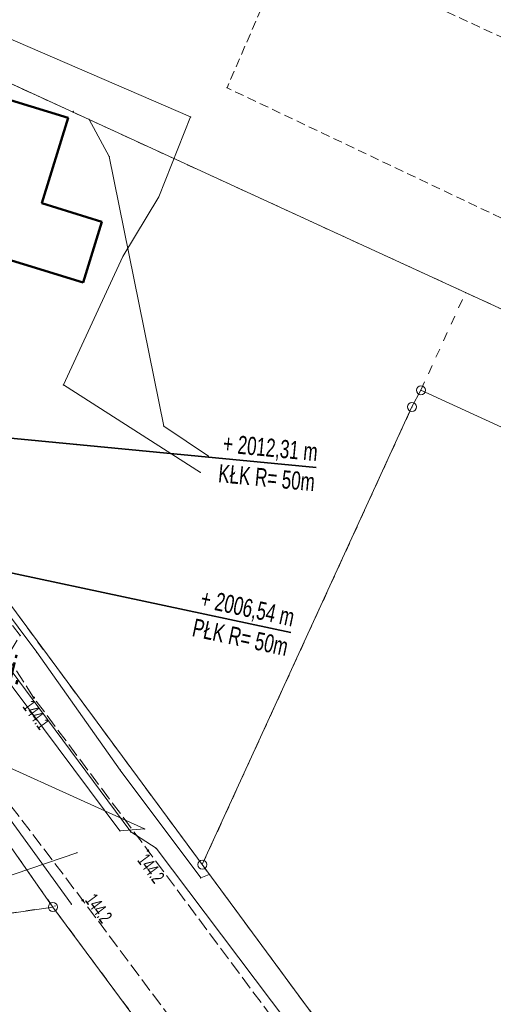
# Model space of a CAD drawing. Extents: x 6456700 to 6518119, y 5963420 to 5980059.
# Tile 144 of 256: x 6512178 to 6512205, y 5965685 to 5965740. Entities that reach past the tile are written whole.
import ezdxf
from ezdxf.enums import TextEntityAlignment as Align

# ---------------------------------------------------------------- set-up
doc = ezdxf.new("R2010")
doc.units = 0
doc.header["$MEASUREMENT"] = 0
for name, pattern in [('L_0_03', [1, 0.5, -0.5]), ('L_0_52', [1, 0.75, -0.25]), ('L_0_5A', [0.75, 0.5, -0.25])]:
    doc.linetypes.add(name, pattern=pattern)
doc.layers.get('0').update_dxf_attribs({"color": 2, "linetype": 'CONTINUOUS', "lineweight": 5})
for name, color, linetype, lineweight in [('18mm Kreska ciągła', 7, 'CONTINUOUS', 18), ('202_punkt_graniczny', 7, 'CONTINUOUS', 18), ('218_kontur_uzytku_gruntowego', 96, 'L_0_03', 18), ('219_dzialka_ewidencyjna', 7, 'CONTINUOUS', 18), ('312_budynek_ewidencyjny', 7, 'CONTINUOUS', 18), ('35mm Ciągła', 7, 'CONTINUOUS', 35), ('9mm Kreska ciągła', 252, 'CONTINUOUS', 9), ('chodnik', 7, 'CONTINUOUS', 18), ('jezdnia', 7, 'CONTINUOUS', 18), ('ogrodzenie_trwale', 7, 'CONTINUOUS', 18), ('pikieta_naturalna', 7, 'CONTINUOUS', 18), ('pikieta_naturalna_Atr2', 7, 'CONTINUOUS', 18), ('pikieta_naturalna_Atr3', 7, 'CONTINUOUS', 18), ('przewod_elektroenergetyczny_podziemny', 7, 'CONTINUOUS', 18), ('przewod_telekomunikacyjny_podziemny', 7, 'CONTINUOUS', 18), ('przewod_wodociagowy', 7, 'CONTINUOUS', 18)]:
    doc.layers.add(name, color=color, linetype=linetype, lineweight=lineweight)
doc.layers.add('ZNAKI_PIONOWE', color=7, linetype='CONTINUOUS')
doc.styles.get("Standard").update_dxf_attribs({"font": 'txt', "width": 0.75})
doc.styles.add('Znaczniki', font='GOTHIC.TTF', dxfattribs={"width": 0.7})

# ---------------------------------------------------------------- blocks, each defined once
blk = doc.blocks.new('mdcp_nowa')
at = {"layer": 'pikieta_naturalna', "linetype": 'Continuous', "lineweight": 18, "true_color": 0x000000}
for points in [[(6494910.46, 5982153.335, 1), (6494910.46, 5982153.425, 1)], [(6494916.76, 5982144.895, 1), (6494916.76, 5982144.985, 1)], [(6494913.16, 5982142.155, 1), (6494913.16, 5982142.245, 1)]]:
    blk.add_hatch(color=18, dxfattribs=at).paths.add_polyline_path(points)
at = {"layer": '202_punkt_graniczny', "color": 7, "linetype": 'Continuous', "lineweight": 18}
for centre in [(6494931.81, 5982170.35), (6494931.32, 5982169.43), (6494919.75, 5982144.17), (6494911.51, 5982141.83)]:
    blk.add_circle(centre, 0.25, dxfattribs=at)
at = {"layer": '202_punkt_graniczny'}
for p in [(6494931.81, 5982170.35), (6494931.32, 5982169.43), (6494919.75, 5982144.17), (6494911.51, 5982141.83)]:
    blk.add_point(p, dxfattribs=at)
at = {"layer": '218_kontur_uzytku_gruntowego', "lineweight": 18, "flags": 128}
for points in [[(6494902.57, 5982190.31), (6494934.28, 5982175.74)], [(6494931.81, 5982170.35), (6494934.28, 5982175.74)], [(6494934.28, 5982175.74), (6494938.86, 5982173.63)], [(6494931.32, 5982169.43), (6494931.81, 5982170.35)], [(6494919.75, 5982144.17), (6494931.32, 5982169.43)], [(6494901.78, 5982168.52), (6494919.75, 5982144.17)], [(6494911.51, 5982141.83), (6494897.02, 5982162.55)], [(6494934.26, 5982124.48), (6494919.75, 5982144.17)], [(6494911.51, 5982141.83), (6494891.82, 5982138.96)], [(6494928.17, 5982119.33), (6494911.51, 5982141.83)]]:
    blk.add_lwpolyline(points, dxfattribs=at)
at = {"layer": '218_kontur_uzytku_gruntowego'}
for p in [(6494934.28, 5982175.74), (6494934.28, 5982175.74), (6494934.28, 5982175.74), (6494934.28, 5982175.74), (6494931.81, 5982170.35), (6494931.81, 5982170.35), (6494931.32, 5982169.43), (6494931.32, 5982169.43), (6494919.75, 5982144.17), (6494919.75, 5982144.17), (6494919.75, 5982144.17), (6494919.75, 5982144.17), (6494911.51, 5982141.83), (6494911.51, 5982141.83), (6494911.51, 5982141.83), (6494911.51, 5982141.83), (6494911.51, 5982141.83), (6494911.51, 5982141.83)]:
    blk.add_point(p, dxfattribs=at)
at = {"layer": '219_dzialka_ewidencyjna', "color": 3, "linetype": 'Continuous', "lineweight": 18, "flags": 128}
for points in [[(6494902.57, 5982190.31), (6494938.86, 5982173.63)], [(6494931.81, 5982170.35), (6494931.32, 5982169.43)], [(6494953.648, 5982160.331), (6494931.81, 5982170.35)], [(6494919.75, 5982144.17), (6494931.32, 5982169.43)], [(6494901.78, 5982168.52), (6494919.75, 5982144.17)], [(6494897.02, 5982162.55), (6494911.51, 5982141.83)], [(6494919.75, 5982144.17), (6494934.26, 5982124.48)], [(6494891.82, 5982138.96), (6494911.51, 5982141.83)], [(6494911.51, 5982141.83), (6494928.17, 5982119.33)]]:
    blk.add_lwpolyline(points, dxfattribs=at)
at = {"layer": '219_dzialka_ewidencyjna', "color": 3}
for p in [(6494931.81, 5982170.35), (6494931.81, 5982170.35), (6494931.32, 5982169.43), (6494931.32, 5982169.43), (6494919.75, 5982144.17), (6494919.75, 5982144.17), (6494919.75, 5982144.17), (6494911.51, 5982141.83), (6494911.51, 5982141.83), (6494911.51, 5982141.83)]:
    blk.add_point(p, dxfattribs=at)
at = {"layer": '312_budynek_ewidencyjny', "color": 7, "linetype": 'Continuous', "lineweight": 50, "flags": 128}
for points in [[(6494904.83, 5982187.68), (6494912.35, 5982185.39)], [(6494912.35, 5982185.39), (6494910.91, 5982180.67)], [(6494910.91, 5982180.67), (6494914.21, 5982179.65)], [(6494909.89, 5982177.31), (6494902.36, 5982179.61)], [(6494914.21, 5982179.65), (6494913.19, 5982176.3)], [(6494913.19, 5982176.3), (6494909.89, 5982177.31)]]:
    blk.add_lwpolyline(points, dxfattribs=at)
at = {"layer": '312_budynek_ewidencyjny'}
for p in [(6494912.35, 5982185.39), (6494912.35, 5982185.39), (6494910.91, 5982180.67), (6494910.91, 5982180.67), (6494914.21, 5982179.65), (6494914.21, 5982179.65), (6494909.89, 5982177.31), (6494909.89, 5982177.31), (6494913.19, 5982176.3), (6494913.19, 5982176.3)]:
    blk.add_point(p, dxfattribs=at)
at = {"layer": 'chodnik', "color": 7, "linetype": 'L_0_5A', "lineweight": 18, "flags": 128}
blk.add_lwpolyline([(6494909.68, 5982210.84), (6494927.57, 5982203.23), (6494938.42, 5982200.36), (6494936.63, 5982196.48), (6494936, 5982195.12), (6494934.19, 5982195.96), (6494932.23, 5982191.69), (6494934.04, 5982190.86), (6494944.31, 5982186.12), (6494940.71, 5982177.73), (6494921.12, 5982187.04), (6494923.66, 5982192.94), (6494926.72, 5982196.2), (6494925.89, 5982199.33), (6494919.86, 5982202.65), (6494914.26, 5982205.07), (6494908.22, 5982206.33)], close=True, dxfattribs=at)
at = {"layer": 'chodnik'}
blk.add_point((6494921.12, 5982187.04), dxfattribs=at)
at = {"layer": 'jezdnia', "color": 7, "linetype": 'L_0_52', "lineweight": 18, "flags": 128}
blk.add_lwpolyline([(6494906.64, 5982204.07), (6494902.51, 5982191.42), (6494900.83, 5982182.45), (6494900.46, 5982175.05), (6494901.26, 5982168.49), (6494902.39, 5982165.03), (6494903.91, 5982162.32), (6494905.25, 5982160.72), (6494906.57, 5982160.82), (6494907.19, 5982160), (6494909.71, 5982156.82), (6494908.99, 5982155.65), (6494910.46, 5982153.38), (6494916.76, 5982144.94), (6494937.893, 5982116.515), (6494936.342, 5982111.073), (6494913.16, 5982142.2), (6494906.83, 5982150.55), (6494898.97, 5982152.01), (6494895.3, 5982147.67), (6494891.95, 5982135.64), (6494888.64, 5982134.89), (6494891.5, 5982146.29), (6494893.15, 5982153.16), (6494891.97, 5982154.04), (6494892.72, 5982157.79), (6494894.24, 5982158.91), (6494895.79, 5982169.13), (6494894.29, 5982173.33), (6494895.64, 5982177.43), (6494896.84, 5982181.98), (6494898.4, 5982189.84), (6494901.9, 5982203.21), (6494906.14, 5982216.99), (6494910.48, 5982216.25)], close=True, dxfattribs=at)
at = {"layer": 'jezdnia'}
for p in [(6494909.71, 5982156.82), (6494910.46, 5982153.38), (6494916.76, 5982144.94), (6494913.16, 5982142.2)]:
    blk.add_point(p, dxfattribs=at)
at = {"layer": 'ogrodzenie_trwale'}
for p in [(6494912.64, 5982185.74), (6494911.63, 5982141.88)]:
    blk.add_point(p, dxfattribs=at)
at = {"layer": 'pikieta_naturalna', "color": 7, "linetype": 'Continuous', "lineweight": 18}
for centre in [(6494910.46, 5982153.38), (6494916.76, 5982144.94), (6494913.16, 5982142.2)]:
    blk.add_circle(centre, 0.045, dxfattribs=at)
at = {"layer": 'pikieta_naturalna'}
for p in [(6494910.46, 5982153.38), (6494916.76, 5982144.94), (6494913.16, 5982142.2)]:
    blk.add_point(p, dxfattribs=at)
at = {"layer": 'przewod_elektroenergetyczny_podziemny', "color": 1, "linetype": 'Continuous', "lineweight": 18, "flags": 128}
for points in [[(6494893.89, 5982172.74), (6494895.24, 5982173.8), (6494901.29, 5982171.69), (6494902.05, 5982165.42), (6494904.53, 5982161.16), (6494915.81, 5982145.98), (6494917.2, 5982145.07), (6494934.43, 5982122.21), (6494934.47, 5982120.15), (6494935.82, 5982118.44), (6494938.169, 5982117.481)], [(6494893.89, 5982172.74), (6494895.24, 5982173.8), (6494901.08, 5982171.29), (6494901.59, 5982168.76), (6494904.45, 5982164.16), (6494907.51, 5982160.03), (6494910.62, 5982155.89), (6494915.23, 5982149.39), (6494919.67, 5982143.44), (6494920.14, 5982143.62)], [(6494912.53, 5982141.98), (6494896.58, 5982164.03), (6494894.06, 5982172.25)]]:
    blk.add_lwpolyline(points, dxfattribs=at)
at = {"layer": 'przewod_elektroenergetyczny_podziemny'}
for p in [(6494910.62, 5982155.89), (6494915.23, 5982149.39), (6494915.81, 5982145.98), (6494917.2, 5982145.07), (6494919.67, 5982143.44), (6494920.14, 5982143.62), (6494912.53, 5982141.98)]:
    blk.add_point(p, dxfattribs=at)
at = {"layer": 'przewod_telekomunikacyjny_podziemny', "color": 30, "linetype": 'Continuous', "lineweight": 18, "flags": 128}
for points in [[(6494901.62, 5982190.73), (6494900.43, 5982185.82), (6494899.32, 5982177.51), (6494900.24, 5982167.91), (6494901.5, 5982165.27), (6494903.37, 5982161.9), (6494915.21, 5982146.03), (6494916.57, 5982146.14)], [(6494920.09, 5982166.71), (6494917.63, 5982168.37), (6494914.62, 5982183.24), (6494913.51, 5982185.29), (6494901.62, 5982190.73)], [(6494881.74, 5982161.93), (6494916.57, 5982146.14)]]:
    blk.add_lwpolyline(points, dxfattribs=at)
at = {"layer": 'przewod_telekomunikacyjny_podziemny'}
for p in [(6494913.51, 5982185.29), (6494914.62, 5982183.24), (6494917.63, 5982168.37), (6494920.09, 5982166.71), (6494915.21, 5982146.03), (6494916.57, 5982146.14), (6494916.57, 5982146.14)]:
    blk.add_point(p, dxfattribs=at)
at = {"layer": 'przewod_wodociagowy', "color": 5, "linetype": 'Continuous', "lineweight": 18, "flags": 128}
for points in [[(6494919.65, 5982165.81), (6494912.09, 5982170.64), (6494915.37, 5982177.73), (6494917.35, 5982181.02), (6494919.11, 5982185.43), (6494903.3, 5982192.27)], [(6494912.84, 5982144.83), (6494907.69, 5982143.07), (6494906.02, 5982142.74), (6494892.06, 5982140.59)]]:
    blk.add_lwpolyline(points, dxfattribs=at)
at = {"layer": 'przewod_wodociagowy'}
for p in [(6494919.11, 5982185.43), (6494917.35, 5982181.02), (6494915.37, 5982177.73), (6494912.09, 5982170.64), (6494919.65, 5982165.81), (6494912.84, 5982144.83)]:
    blk.add_point(p, dxfattribs=at)
at = {"layer": 'pikieta_naturalna_Atr2', "color": 7, "lineweight": 15, "width": 0.66}
for s, rotation, p in [('144.1', 306.3, (6494910.41, 5982153.33)), ('144.2', 306.4, (6494916.74, 5982144.85)), ('144.2', 306.5, (6494913.85, 5982142.65))]:
    blk.add_text(s, height=0.75, rotation=rotation, dxfattribs=at).set_placement(p, align=Align.TOP_LEFT)
at = {"layer": 'pikieta_naturalna_Atr3', "color": 7, "lineweight": 15, "width": 0.66}
for s, rotation, p in [('144.1', 306.3, (6494910.41, 5982153.33)), ('144.2', 306.4, (6494916.74, 5982144.85)), ('144.2', 306.5, (6494913.85, 5982142.65))]:
    blk.add_text(s, height=0.75, rotation=rotation, dxfattribs=at).set_placement(p, align=Align.TOP_LEFT)

msp = doc.modelspace()

# ---------------------------------------------------------------- block references
at = {"linetype": 'ByBlock'}
msp.add_blockref('mdcp_nowa', (17268.786, -16450.998), dxfattribs=at)

# ---------------------------------------------------------------- next in the draw order: hatches: boundary and pattern name
at = {"layer": '9mm Kreska ciągła'}
h = msp.add_hatch(dxfattribs=at)
h.set_pattern_fill('SAND_AND_LIME', color=4, scale=0.1)
h.set_pattern_definition([(37.5, (6512163.41104, 5965706.02106), (-0.006803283, 0.208096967), [0, -0.16416, 0, -0.1836, 0, -0.1755]), (7.5, (6512163.41104, 5965706.02106), (0.19113588, 0.30479178), [0, -0.08856, 0, -0.14796, 0, -0.0567]), (-32.5, (6512163.2782, 5965706.02106), (0.33632732, 0.00061118), [0, -0.054, 0, -0.1944, 0, -0.2538]), (-42.5, (6512163.2782, 5965706.02106), (0.32466167, 0.09478896), [0, -0.027, 0, -0.12744, 0, -0.1458])])
edge = h.paths.add_edge_path()
edge.add_line((6512494.454, 5966351.121), (6512492.815, 5966327.914))
edge.add_arc((6512641.445, 5966317.419), 149, 175.96099, 178.25385)
edge.add_line((6512492.514, 5966321.96), (6512491.933, 5966302.891))
edge.add_arc((6512440.957, 5966304.445), 51, 348.133, 358.2538, ccw=False)
edge.add_line((6512490.867, 5966293.957), (6512486.741, 5966274.321))
edge.add_arc((6512500.441, 5966271.442), 14, 168.133, 189.6608)
edge.add_line((6512486.64, 5966269.093), (6512490.395, 5966247.035))
edge.add_line((6512490.395, 5966247.035), (6512490.607, 5966245.791))
edge.add_arc((6512474.833, 5966243.106), 16, 357.4133, 369.6608, ccw=False)
edge.add_line((6512490.817, 5966242.384), (6512490.724, 5966240.322))
edge.add_arc((6512474.74, 5966241.044), 16, 304.6947, 357.4133, ccw=False)
edge.add_line((6512483.848, 5966227.889), (6512479.157, 5966224.642))
edge.add_arc((6512563.968, 5966102.134), 149, 124.69475, 128.17467)
edge.add_line((6512471.877, 5966219.268), (6512459.798, 5966209.771))
edge.add_arc((6512468.451, 5966198.766), 14, 128.1747, 146.5283)
edge.add_line((6512456.773, 5966206.487), (6512454.137, 5966202.499))
edge.add_arc((6512536.718, 5966147.898), 99, 146.52826, 150.19331)
edge.add_line((6512450.815, 5966197.109), (6512447.264, 5966190.909))
edge.add_arc((6512533.167, 5966141.699), 99, 150.19331, 155.56334)
edge.add_line((6512443.035, 5966182.654), (6512432.867, 5966160.275))
edge.add_arc((6512409.196, 5966171.031), 26, 321.1758, 335.5633, ccw=False)
edge.add_line((6512429.452, 5966154.731), (6512421.621, 5966145))
edge.add_arc((6512409.156, 5966155.031), 16, 309.5931, 321.1758, ccw=False)
edge.add_line((6512419.353, 5966142.701), (6512410.592, 5966135.455))
edge.add_arc((6512400.395, 5966147.785), 16, 291.7201, 309.5931, ccw=False)
edge.add_line((6512406.316, 5966132.921), (6512399.28, 5966130.118))
edge.add_arc((6512417.414, 5966084.597), 49, 111.7201, 118.6787)
edge.add_line((6512393.899, 5966127.586), (6512378.766, 5966119.308))
edge.add_arc((6512390.283, 5966098.252), 24, 118.6787, 130.9764)
edge.add_line((6512374.545, 5966116.372), (6512369.458, 5966111.954))
edge.add_arc((6512385.196, 5966093.834), 24, 130.9764, 144.2474)
edge.add_line((6512365.719, 5966107.857), (6512360.498, 5966100.604))
edge.add_arc((6512392.148, 5966077.817), 39, 144.2474, 151.7186)
edge.add_line((6512357.804, 5966096.296), (6512346.179, 5966074.69))
edge.add_arc((6512310.073, 5966094.116), 41, 323.54, 331.7186, ccw=False)
edge.add_line((6512343.048, 5966069.751), (6512332.977, 5966056.12))
edge.add_arc((6512291.959, 5966086.427), 51, 314.8687, 323.54, ccw=False)
edge.add_line((6512327.939, 5966050.283), (6512325.436, 5966047.791))
edge.add_arc((6512381.169, 5965991.802), 79, 134.86874, 142.03498)
edge.add_line((6512318.887, 5966040.401), (6512317.812, 5966039.024))
edge.add_arc((6512348.559, 5966015.032), 39, 142.035, 151.9019)
edge.add_line((6512314.155, 5966033.4), (6512307.014, 5966020.024))
edge.add_arc((6512085.596, 5966138.241), 251, 330.1315, 331.90193, ccw=False)
edge.add_line((6512303.256, 5966013.24), (6512293.172, 5965995.681))
edge.add_arc((6512509.097, 5965871.676), 249, 150.1315, 153.31422)
edge.add_line((6512286.62, 5965983.501), (6512270.802, 5965952.031))
edge.add_arc((6512493.279, 5965840.205), 249, 153.31422, 155.41165)
edge.add_line((6512266.858, 5965943.813), (6512249.846, 5965906.636))
edge.add_arc((6512203.471, 5965927.857), 51, 325.4005, 335.4117, ccw=False)
edge.add_line((6512245.451, 5965898.897), (6512232.463, 5965880.07))
edge.add_arc((6512313.954, 5965823.854), 99, 145.40047, 150.15364)
edge.add_line((6512228.085, 5965873.124), (6512213.877, 5965848.362))
edge.add_arc((6512299.746, 5965799.092), 99, 150.15364, 156.12969)
edge.add_line((6512209.214, 5965839.154), (6512198.858, 5965815.752))
edge.add_arc((6512518.006, 5965674.523), 349, 156.12969, 156.8073)
edge.add_line((6512197.211, 5965811.968), (6512194.929, 5965806.643))
edge.add_arc((6512331.888, 5965747.963), 149, 156.8073, 160.58951)
edge.add_line((6512191.357, 5965797.481), (6512178.615, 5965761.319))
edge.add_arc((6511941.881, 5965844.735), 251, 339.22463, 340.58951, ccw=False)
edge.add_line((6512176.561, 5965755.704), (6512169.456, 5965736.976))
edge.add_arc((6512195.168, 5965727.222), 27.5, 159.2246, 216.7393)
edge.add_line((6512173.13, 5965710.772), (6512174.444, 5965709.012))
edge.add_line((6512174.444, 5965709.012), (6512170.437, 5965706.021))
edge.add_line((6512170.437, 5965706.021), (6512164.212, 5965719.71))
edge.add_arc((6512161.212, 5965719.741), 3, 359.4073, 370.8714)
edge.add_arc((6512205.039, 5965728.159), 41.628, 165.2606, 190.8714, ccw=False)
edge.add_line((6512164.781, 5965738.75), (6512171.886, 5965757.477))
edge.add_arc((6511941.881, 5965844.735), 246, 339.22463, 340.58951)
edge.add_line((6512173.899, 5965762.981), (6512186.641, 5965799.143))
edge.add_arc((6512331.888, 5965747.963), 154, 156.8073, 160.58951, ccw=False)
edge.add_line((6512190.333, 5965808.612), (6512192.615, 5965813.937))
edge.add_arc((6512518.006, 5965674.523), 354, 156.12969, 156.8073, ccw=False)
edge.add_line((6512194.286, 5965817.775), (6512204.642, 5965841.178))
edge.add_arc((6512299.746, 5965799.092), 104, 150.15364, 156.12969, ccw=False)
edge.add_line((6512209.541, 5965850.851), (6512223.749, 5965875.613))
edge.add_arc((6512313.954, 5965823.854), 104, 145.40047, 150.15364, ccw=False)
edge.add_line((6512228.348, 5965882.91), (6512241.335, 5965901.737))
edge.add_arc((6512203.471, 5965927.857), 46, 325.4005, 335.4117)
edge.add_line((6512245.3, 5965908.717), (6512262.312, 5965945.894))
edge.add_arc((6512493.279, 5965840.205), 254, 153.31422, 155.41165, ccw=False)
edge.add_line((6512266.334, 5965954.276), (6512282.153, 5965985.747))
edge.add_arc((6512509.097, 5965871.676), 254, 150.1315, 153.31422, ccw=False)
edge.add_line((6512288.836, 5965998.171), (6512298.92, 5966015.73))
edge.add_arc((6512085.596, 5966138.241), 246, 330.1315, 331.90193)
edge.add_line((6512302.603, 5966022.379), (6512309.745, 5966035.755))
edge.add_arc((6512348.559, 5966015.032), 44, 142.035, 151.9019, ccw=False)
edge.add_line((6512313.87, 5966042.1), (6512314.945, 5966043.477))
edge.add_arc((6512381.169, 5965991.802), 84, 134.86874, 142.03498, ccw=False)
edge.add_line((6512321.909, 5966051.335), (6512324.411, 5966053.826))
edge.add_arc((6512291.959, 5966086.427), 46, 314.8687, 323.54)
edge.add_line((6512328.955, 5966059.091), (6512339.027, 5966072.722))
edge.add_arc((6512310.073, 5966094.116), 36, 323.54, 331.7186)
edge.add_line((6512341.776, 5966077.059), (6512353.4, 5966098.665))
edge.add_arc((6512392.148, 5966077.817), 44, 144.2474, 151.7186, ccw=False)
edge.add_line((6512356.44, 5966103.526), (6512361.662, 5966110.778))
edge.add_arc((6512385.196, 5966093.834), 29, 130.9764, 144.2474, ccw=False)
edge.add_line((6512366.18, 5966115.728), (6512371.267, 5966120.147))
edge.add_arc((6512390.283, 5966098.252), 29, 118.6787, 130.9764, ccw=False)
edge.add_line((6512376.366, 5966123.695), (6512391.499, 5966131.972))
edge.add_arc((6512417.414, 5966084.597), 54, 111.7201, 118.6787, ccw=False)
edge.add_line((6512397.43, 5966134.763), (6512404.466, 5966137.566))
edge.add_arc((6512400.395, 5966147.785), 11, 291.7201, 309.5931)
edge.add_line((6512407.405, 5966139.308), (6512409.544, 5966141.077))
edge.add_line((6512409.544, 5966141.077), (6512412.36, 5966140.811))
edge.add_line((6512412.36, 5966140.811), (6512417.441, 5966145.013))
edge.add_arc((6512409.156, 5966155.031), 13, 309.5931, 321.1758)
edge.add_line((6512419.284, 5966146.881), (6512427.115, 5966156.612))
edge.add_arc((6512409.196, 5966171.031), 23, 321.1758, 335.5633)
edge.add_line((6512430.135, 5966161.516), (6512434.645, 5966171.44))
edge.add_line((6512434.645, 5966171.44), (6512440.928, 5966185.268))
edge.add_line((6512440.928, 5966185.268), (6512439.963, 5966187.841))
edge.add_arc((6512668.213, 5966069.673), 257.025, 151.22581, 152.62894, ccw=False)
edge.add_line((6512442.925, 5966193.394), (6512446.477, 5966199.594))
edge.add_arc((6512536.718, 5966147.898), 104, 146.52826, 150.19331, ccw=False)
edge.add_line((6512449.966, 5966205.257), (6512452.602, 5966209.244))
edge.add_arc((6512468.451, 5966198.766), 19, 128.1747, 146.5283, ccw=False)
edge.add_line((6512456.708, 5966213.702), (6512468.787, 5966223.198))
edge.add_arc((6512563.968, 5966102.134), 154, 124.69475, 128.17467, ccw=False)
edge.add_line((6512476.311, 5966228.753), (6512481.002, 5966232))
edge.add_arc((6512474.74, 5966241.044), 11, 304.6947, 357.4133)
edge.add_line((6512485.729, 5966240.548), (6512485.822, 5966242.609))
edge.add_arc((6512474.833, 5966243.106), 11, 357.4133, 369.6608)
edge.add_line((6512485.677, 5966244.952), (6512485.4, 5966246.584))
edge.add_line((6512485.4, 5966246.584), (6512485.465, 5966247.035))
edge.add_line((6512485.465, 5966247.035), (6512481.305, 5966271.715))
edge.add_line((6512481.305, 5966271.715), (6512486.925, 5966298.805))
edge.add_line((6512486.925, 5966298.805), (6512487.695, 5966325.335))
edge.add_line((6512487.695, 5966325.335), (6512488.895, 5966340.485))
edge.add_line((6512488.895, 5966340.485), (6512488.714, 5966340.814))
edge.add_line((6512488.714, 5966340.814), (6512489.699, 5966354.77))
edge.add_line((6512489.699, 5966354.77), (6512494.454, 5966351.121))

# ---------------------------------------------------------------- next in the draw order: linework, layer by layer
at = {"layer": '35mm Ciągła'}
for p, q in [((6512164.958, 5965717.941), (6512194.823, 5965715.095)), ((6512164.081, 5965712.242), (6512193.419, 5965705.975))]:
    msp.add_line(p, q, dxfattribs=at)

# ---------------------------------------------------------------- next in the draw order: texts
at = {"layer": '18mm Kreska ciągła', "char_height": 1, "attachment_point": 6, "style": 'Znaczniki'}
for s, insert, rotation in [('+ 2012,31 m\\PKŁK R= 50m', (6512194.823, 5965715.095), 354.5563), ('+ 2006,54 m\\PPŁK R= 50m', (6512193.419, 5965705.975), 347.9411)]:
    msp.add_mtext(s, dxfattribs=dict(at, insert=insert, rotation=rotation))
at = {"layer": 'ZNAKI_PIONOWE', "insert": (6512173.238, 5965705.907), "char_height": 1.5, "width": 10.8158, "attachment_point": 1, "rotation": 346.2282}
msp.add_mtext('D-53 prj.', dxfattribs=at)

doc.saveas('drawing.dxf')
